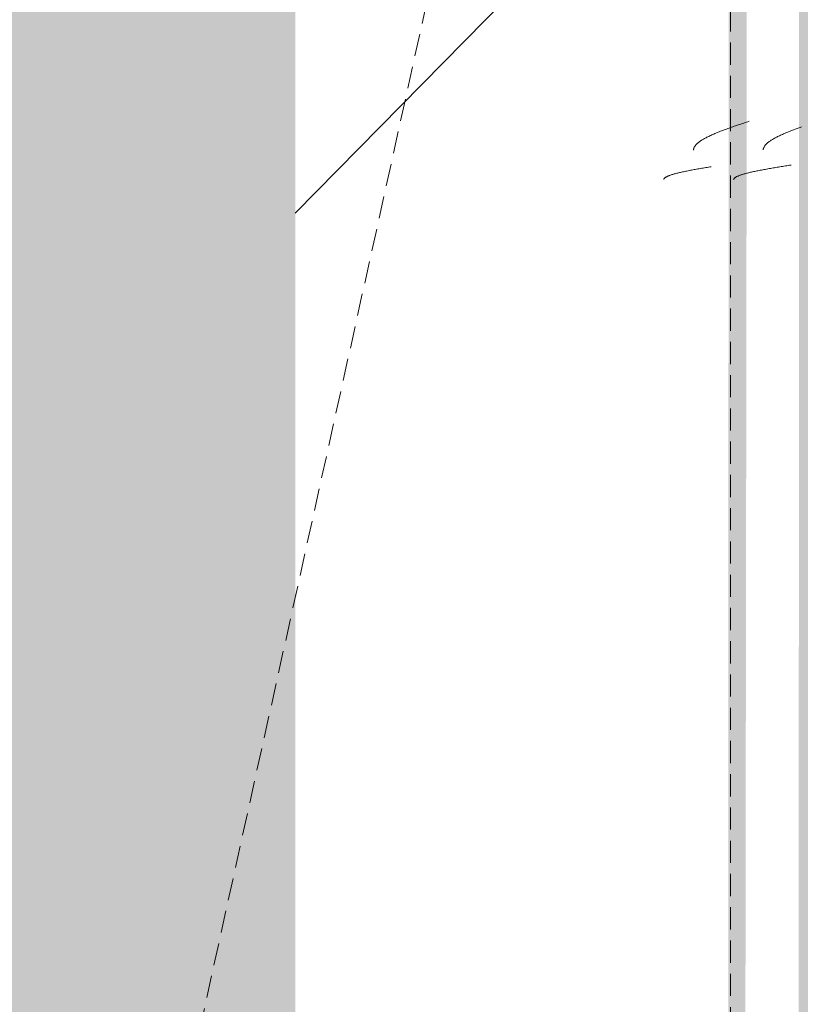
# Model space of a CAD drawing. Header units: millimetres. Extents: x 16156 to 91527, y 4646 to 113494.
# Tile 213 of 256: x 35656 to 35824, y 68547 to 68759. Entities that reach past the tile are written whole.
import ezdxf

# ---------------------------------------------------------------- set-up
doc = ezdxf.new("R2010")
doc.units = ezdxf.units.MM
doc.linetypes.add('ARC Demolished', pattern=[7.14375, 4.7625, -2.38125])
doc.layers.add('A--AR9__AlgVoorz', color=1, linetype='Continuous', lineweight=9)
doc.layers.add('A--L74__VasteSanitaireVoorz', color=1, linetype='ARC Demolished', lineweight=9)
pattern_1 = [(135, (68430.44, -35670.5), (-212.132, -212.132), [])]
pattern_2 = [(135.439, (68430.44, -34585), (-212.1307, -208.9106), [])]

# ---------------------------------------------------------------- blocks, each defined once
blk = doc.blocks.new('FP_292-AB-Begane grond - slooptekening')
at = {"layer": 'A--L74__VasteSanitaireVoorz', "color": 240, "linetype": 'Continuous'}
for p, q in [((-305.29, 153.71), (-305.39, 153.99)), ((-305.29, 153.71), (-305.39, 153.99)), ((-305.19, 153.44), (-305.29, 153.71)), ((-305.19, 153.44), (-305.29, 153.71)), ((-305.09, 153.17), (-305.19, 153.44)), ((-305.09, 153.17), (-305.19, 153.44)), ((-304.99, 152.89), (-305.09, 153.17)), ((-304.99, 152.89), (-305.09, 153.17)), ((-304.89, 152.63), (-304.99, 152.89)), ((-304.89, 152.63), (-304.99, 152.89)), ((-304.8, 152.36), (-304.89, 152.63)), ((-304.8, 152.36), (-304.89, 152.63)), ((-304.7, 152.1), (-304.8, 152.36)), ((-304.7, 152.1), (-304.8, 152.36)), ((-304.6, 151.84), (-304.7, 152.1)), ((-304.6, 151.84), (-304.7, 152.1)), ((-304.5, 151.59), (-304.6, 151.84)), ((-304.5, 151.59), (-304.6, 151.84)), ((-304.4, 151.34), (-304.5, 151.59)), ((-304.4, 151.34), (-304.5, 151.59)), ((-304.31, 151.09), (-304.4, 151.34)), ((-304.31, 151.09), (-304.4, 151.34)), ((-304.21, 150.85), (-304.31, 151.09)), ((-304.21, 150.85), (-304.31, 151.09)), ((-304.11, 150.61), (-304.21, 150.85)), ((-304.11, 150.61), (-304.21, 150.85)), ((-304.01, 150.38), (-304.11, 150.61)), ((-304.01, 150.38), (-304.11, 150.61)), ((-303.91, 150.15), (-304.01, 150.38)), ((-303.91, 150.15), (-304.01, 150.38)), ((-303.81, 149.92), (-303.91, 150.15)), ((-303.81, 149.92), (-303.91, 150.15)), ((-303.72, 149.7), (-303.81, 149.92)), ((-303.72, 149.7), (-303.81, 149.92)), ((-303.62, 149.49), (-303.72, 149.7)), ((-303.62, 149.49), (-303.72, 149.7)), ((-303.52, 149.28), (-303.62, 149.49)), ((-303.52, 149.28), (-303.62, 149.49)), ((-303.42, 149.07), (-303.52, 149.28)), ((-303.42, 149.07), (-303.52, 149.28)), ((-303.32, 148.87), (-303.42, 149.07)), ((-303.32, 148.87), (-303.42, 149.07)), ((-303.23, 148.68), (-303.32, 148.87)), ((-303.23, 148.68), (-303.32, 148.87)), ((-303.13, 148.49), (-303.23, 148.68)), ((-303.13, 148.49), (-303.23, 148.68)), ((-303.03, 148.31), (-303.13, 148.49)), ((-303.03, 148.31), (-303.13, 148.49)), ((-302.93, 148.13), (-303.03, 148.31)), ((-302.93, 148.13), (-303.03, 148.31)), ((-302.83, 147.95), (-302.93, 148.13)), ((-302.83, 147.95), (-302.93, 148.13)), ((-302.73, 147.79), (-302.83, 147.95)), ((-302.73, 147.79), (-302.83, 147.95)), ((-302.64, 147.63), (-302.73, 147.79)), ((-302.64, 147.63), (-302.73, 147.79)), ((-302.54, 147.47), (-302.64, 147.63)), ((-302.54, 147.47), (-302.64, 147.63)), ((-302.44, 147.33), (-302.54, 147.47)), ((-302.44, 147.33), (-302.54, 147.47)), ((-302.34, 147.18), (-302.44, 147.33)), ((-302.34, 147.18), (-302.44, 147.33)), ((-302.24, 147.05), (-302.34, 147.18)), ((-302.24, 147.05), (-302.34, 147.18)), ((-302.15, 146.92), (-302.24, 147.05)), ((-302.15, 146.92), (-302.24, 147.05)), ((-302.05, 146.8), (-302.15, 146.92)), ((-302.05, 146.8), (-302.15, 146.92)), ((-301.95, 146.68), (-302.05, 146.8)), ((-301.95, 146.68), (-302.05, 146.8)), ((-301.85, 146.57), (-301.95, 146.68)), ((-301.85, 146.57), (-301.95, 146.68)), ((-301.75, 146.47), (-301.85, 146.57)), ((-301.75, 146.47), (-301.85, 146.57)), ((-301.65, 146.37), (-301.75, 146.47)), ((-301.65, 146.37), (-301.75, 146.47)), ((-301.56, 146.29), (-301.65, 146.37)), ((-301.56, 146.29), (-301.65, 146.37)), ((-301.46, 146.2), (-301.56, 146.29)), ((-301.46, 146.2), (-301.56, 146.29)), ((-301.36, 146.13), (-301.46, 146.2)), ((-301.36, 146.13), (-301.46, 146.2)), ((-301.26, 146.06), (-301.36, 146.13)), ((-301.26, 146.06), (-301.36, 146.13)), ((-301.16, 146), (-301.26, 146.06)), ((-301.16, 146), (-301.26, 146.06)), ((-301.07, 145.95), (-301.16, 146)), ((-301.07, 145.95), (-301.16, 146)), ((-300.97, 145.9), (-301.07, 145.95)), ((-300.97, 145.9), (-301.07, 145.95)), ((-300.87, 145.86), (-300.97, 145.9)), ((-300.87, 145.86), (-300.97, 145.9)), ((-300.77, 145.83), (-300.87, 145.86)), ((-300.77, 145.83), (-300.87, 145.86)), ((-300.67, 145.8), (-300.77, 145.83)), ((-300.67, 145.8), (-300.77, 145.83)), ((-300.58, 145.78), (-300.67, 145.8)), ((-300.58, 145.78), (-300.67, 145.8)), ((-300.48, 145.77), (-300.58, 145.78)), ((-300.48, 145.77), (-300.58, 145.78))]:
    blk.add_line(p, q, dxfattribs=at)
blk = doc.blocks.new('FP_293-AB-Begane grond - slooptekening')
at = {"layer": 'A--L74__VasteSanitaireVoorz', "color": 240, "linetype": 'Continuous'}
for p, q in [((-297.17, 151.45), (-297.22, 151.75)), ((-297.17, 151.45), (-297.22, 151.75)), ((-297.12, 151.14), (-297.17, 151.45)), ((-297.12, 151.14), (-297.17, 151.45)), ((-297.07, 150.84), (-297.12, 151.14)), ((-297.07, 150.84), (-297.12, 151.14)), ((-297.02, 150.54), (-297.07, 150.84)), ((-297.02, 150.54), (-297.07, 150.84)), ((-296.98, 150.24), (-297.02, 150.54)), ((-296.98, 150.24), (-297.02, 150.54)), ((-296.93, 149.94), (-296.98, 150.24)), ((-296.93, 149.94), (-296.98, 150.24)), ((-296.88, 149.64), (-296.93, 149.94)), ((-296.88, 149.64), (-296.93, 149.94)), ((-296.83, 149.34), (-296.88, 149.64)), ((-296.83, 149.34), (-296.88, 149.64)), ((-296.78, 149.05), (-296.83, 149.34)), ((-296.78, 149.05), (-296.83, 149.34)), ((-296.73, 148.75), (-296.78, 149.05)), ((-296.73, 148.75), (-296.78, 149.05)), ((-296.68, 148.46), (-296.73, 148.75)), ((-296.68, 148.46), (-296.73, 148.75)), ((-296.63, 148.17), (-296.68, 148.46)), ((-296.63, 148.17), (-296.68, 148.46)), ((-296.58, 147.88), (-296.63, 148.17)), ((-296.58, 147.88), (-296.63, 148.17)), ((-296.53, 147.6), (-296.58, 147.88)), ((-296.53, 147.6), (-296.58, 147.88)), ((-296.48, 147.31), (-296.53, 147.6)), ((-296.48, 147.31), (-296.53, 147.6)), ((-296.44, 147.03), (-296.48, 147.31)), ((-296.44, 147.03), (-296.48, 147.31)), ((-296.39, 146.75), (-296.44, 147.03)), ((-296.39, 146.75), (-296.44, 147.03)), ((-296.34, 146.48), (-296.39, 146.75)), ((-296.34, 146.48), (-296.39, 146.75)), ((-296.29, 146.21), (-296.34, 146.48)), ((-296.29, 146.21), (-296.34, 146.48)), ((-296.24, 145.94), (-296.29, 146.21)), ((-296.24, 145.94), (-296.29, 146.21)), ((-296.19, 145.67), (-296.24, 145.94)), ((-296.19, 145.67), (-296.24, 145.94)), ((-296.14, 145.41), (-296.19, 145.67)), ((-296.14, 145.41), (-296.19, 145.67)), ((-296.09, 145.15), (-296.14, 145.41)), ((-296.09, 145.15), (-296.14, 145.41)), ((-296.04, 144.9), (-296.09, 145.15)), ((-296.04, 144.9), (-296.09, 145.15)), ((-295.99, 144.65), (-296.04, 144.9)), ((-295.99, 144.65), (-296.04, 144.9)), ((-295.94, 144.4), (-295.99, 144.65)), ((-295.94, 144.4), (-295.99, 144.65)), ((-295.9, 144.16), (-295.94, 144.4)), ((-295.9, 144.16), (-295.94, 144.4)), ((-295.85, 143.93), (-295.9, 144.16)), ((-295.85, 143.93), (-295.9, 144.16)), ((-295.8, 143.7), (-295.85, 143.93)), ((-295.8, 143.7), (-295.85, 143.93)), ((-295.75, 143.47), (-295.8, 143.7)), ((-295.75, 143.47), (-295.8, 143.7)), ((-295.7, 143.25), (-295.75, 143.47)), ((-295.7, 143.25), (-295.75, 143.47)), ((-295.65, 143.03), (-295.7, 143.25)), ((-295.65, 143.03), (-295.7, 143.25)), ((-295.6, 142.82), (-295.65, 143.03)), ((-295.6, 142.82), (-295.65, 143.03)), ((-295.55, 142.61), (-295.6, 142.82)), ((-295.55, 142.61), (-295.6, 142.82)), ((-295.5, 142.41), (-295.55, 142.61)), ((-295.5, 142.41), (-295.55, 142.61)), ((-295.45, 142.22), (-295.5, 142.41)), ((-295.45, 142.22), (-295.5, 142.41)), ((-295.4, 142.03), (-295.45, 142.22)), ((-295.4, 142.03), (-295.45, 142.22)), ((-295.36, 141.85), (-295.4, 142.03)), ((-295.36, 141.85), (-295.4, 142.03)), ((-295.31, 141.67), (-295.36, 141.85)), ((-295.31, 141.67), (-295.36, 141.85)), ((-295.26, 141.5), (-295.31, 141.67)), ((-295.26, 141.5), (-295.31, 141.67)), ((-295.21, 141.33), (-295.26, 141.5)), ((-295.21, 141.33), (-295.26, 141.5)), ((-295.16, 141.17), (-295.21, 141.33)), ((-295.16, 141.17), (-295.21, 141.33)), ((-295.11, 141.02), (-295.16, 141.17)), ((-295.11, 141.02), (-295.16, 141.17)), ((-295.06, 140.88), (-295.11, 141.02)), ((-295.06, 140.88), (-295.11, 141.02)), ((-295.01, 140.74), (-295.06, 140.88)), ((-295.01, 140.74), (-295.06, 140.88)), ((-294.96, 140.6), (-295.01, 140.74)), ((-294.96, 140.6), (-295.01, 140.74)), ((-294.91, 140.48), (-294.96, 140.6)), ((-294.91, 140.48), (-294.96, 140.6)), ((-294.86, 140.36), (-294.91, 140.48)), ((-294.86, 140.36), (-294.91, 140.48)), ((-294.82, 140.25), (-294.86, 140.36)), ((-294.82, 140.25), (-294.86, 140.36)), ((-294.77, 140.14), (-294.82, 140.25)), ((-294.77, 140.14), (-294.82, 140.25)), ((-294.72, 140.04), (-294.77, 140.14)), ((-294.72, 140.04), (-294.77, 140.14)), ((-294.67, 139.95), (-294.72, 140.04)), ((-294.67, 139.95), (-294.72, 140.04)), ((-294.62, 139.87), (-294.67, 139.95)), ((-294.62, 139.87), (-294.67, 139.95)), ((-294.57, 139.79), (-294.62, 139.87)), ((-294.57, 139.79), (-294.62, 139.87)), ((-294.52, 139.72), (-294.57, 139.79)), ((-294.52, 139.72), (-294.57, 139.79)), ((-294.47, 139.66), (-294.52, 139.72)), ((-294.47, 139.66), (-294.52, 139.72)), ((-294.42, 139.6), (-294.47, 139.66)), ((-294.42, 139.6), (-294.47, 139.66)), ((-294.37, 139.55), (-294.42, 139.6)), ((-294.37, 139.55), (-294.42, 139.6)), ((-294.32, 139.51), (-294.37, 139.55)), ((-294.32, 139.51), (-294.37, 139.55)), ((-294.28, 139.48), (-294.32, 139.51)), ((-294.28, 139.48), (-294.32, 139.51)), ((-294.23, 139.45), (-294.28, 139.48)), ((-294.23, 139.45), (-294.28, 139.48)), ((-294.18, 139.43), (-294.23, 139.45)), ((-294.18, 139.43), (-294.23, 139.45)), ((-294.13, 139.42), (-294.18, 139.43)), ((-294.13, 139.42), (-294.18, 139.43))]:
    blk.add_line(p, q, dxfattribs=at)
blk = doc.blocks.new('FP_294-AB-Begane grond - slooptekening')
at = {"layer": 'A--L74__VasteSanitaireVoorz', "color": 240, "linetype": 'Continuous'}
for p, q in [((-306.52, 142.46), (-306.62, 142.75)), ((-306.52, 142.46), (-306.62, 142.75)), ((-306.42, 142.16), (-306.52, 142.46)), ((-306.42, 142.16), (-306.52, 142.46)), ((-306.33, 141.87), (-306.42, 142.16)), ((-306.33, 141.87), (-306.42, 142.16)), ((-306.23, 141.58), (-306.33, 141.87)), ((-306.23, 141.58), (-306.33, 141.87)), ((-306.13, 141.28), (-306.23, 141.58)), ((-306.13, 141.28), (-306.23, 141.58)), ((-306.03, 140.99), (-306.13, 141.28)), ((-306.03, 140.99), (-306.13, 141.28)), ((-305.93, 140.7), (-306.03, 140.99)), ((-305.93, 140.7), (-306.03, 140.99)), ((-305.84, 140.41), (-305.93, 140.7)), ((-305.84, 140.41), (-305.93, 140.7)), ((-305.74, 140.13), (-305.84, 140.41)), ((-305.74, 140.13), (-305.84, 140.41)), ((-305.64, 139.84), (-305.74, 140.13)), ((-305.64, 139.84), (-305.74, 140.13)), ((-305.54, 139.55), (-305.64, 139.84)), ((-305.54, 139.55), (-305.64, 139.84)), ((-305.44, 139.27), (-305.54, 139.55)), ((-305.44, 139.27), (-305.54, 139.55)), ((-305.34, 138.99), (-305.44, 139.27)), ((-305.34, 138.99), (-305.44, 139.27)), ((-305.25, 138.71), (-305.34, 138.99)), ((-305.25, 138.71), (-305.34, 138.99)), ((-305.15, 138.44), (-305.25, 138.71)), ((-305.15, 138.44), (-305.25, 138.71)), ((-305.05, 138.17), (-305.15, 138.44)), ((-305.05, 138.17), (-305.15, 138.44)), ((-304.95, 137.89), (-305.05, 138.17)), ((-304.95, 137.89), (-305.05, 138.17)), ((-304.85, 137.63), (-304.95, 137.89)), ((-304.85, 137.63), (-304.95, 137.89)), ((-304.76, 137.36), (-304.85, 137.63)), ((-304.76, 137.36), (-304.85, 137.63)), ((-304.66, 137.1), (-304.76, 137.36)), ((-304.66, 137.1), (-304.76, 137.36)), ((-304.56, 136.84), (-304.66, 137.1)), ((-304.56, 136.84), (-304.66, 137.1)), ((-304.46, 136.59), (-304.56, 136.84)), ((-304.46, 136.59), (-304.56, 136.84)), ((-304.36, 136.34), (-304.46, 136.59)), ((-304.36, 136.34), (-304.46, 136.59)), ((-304.26, 136.09), (-304.36, 136.34)), ((-304.26, 136.09), (-304.36, 136.34)), ((-304.17, 135.85), (-304.26, 136.09)), ((-304.17, 135.85), (-304.26, 136.09)), ((-304.07, 135.61), (-304.17, 135.85)), ((-304.07, 135.61), (-304.17, 135.85)), ((-303.97, 135.38), (-304.07, 135.61)), ((-303.97, 135.38), (-304.07, 135.61)), ((-303.87, 135.15), (-303.97, 135.38)), ((-303.87, 135.15), (-303.97, 135.38)), ((-303.77, 134.92), (-303.87, 135.15)), ((-303.77, 134.92), (-303.87, 135.15)), ((-303.68, 134.7), (-303.77, 134.92)), ((-303.68, 134.7), (-303.77, 134.92)), ((-303.58, 134.49), (-303.68, 134.7)), ((-303.58, 134.49), (-303.68, 134.7)), ((-303.48, 134.28), (-303.58, 134.49)), ((-303.48, 134.28), (-303.58, 134.49)), ((-303.38, 134.07), (-303.48, 134.28)), ((-303.38, 134.07), (-303.48, 134.28)), ((-303.28, 133.87), (-303.38, 134.07)), ((-303.28, 133.87), (-303.38, 134.07)), ((-303.18, 133.68), (-303.28, 133.87)), ((-303.18, 133.68), (-303.28, 133.87)), ((-303.09, 133.49), (-303.18, 133.68)), ((-303.09, 133.49), (-303.18, 133.68)), ((-302.99, 133.31), (-303.09, 133.49)), ((-302.99, 133.31), (-303.09, 133.49)), ((-302.89, 133.13), (-302.99, 133.31)), ((-302.89, 133.13), (-302.99, 133.31)), ((-302.79, 132.95), (-302.89, 133.13)), ((-302.79, 132.95), (-302.89, 133.13)), ((-302.69, 132.79), (-302.79, 132.95)), ((-302.69, 132.79), (-302.79, 132.95)), ((-302.6, 132.63), (-302.69, 132.79)), ((-302.6, 132.63), (-302.69, 132.79)), ((-302.5, 132.47), (-302.6, 132.63)), ((-302.5, 132.47), (-302.6, 132.63)), ((-302.4, 132.33), (-302.5, 132.47)), ((-302.4, 132.33), (-302.5, 132.47)), ((-302.3, 132.18), (-302.4, 132.33)), ((-302.3, 132.18), (-302.4, 132.33)), ((-302.2, 132.05), (-302.3, 132.18)), ((-302.2, 132.05), (-302.3, 132.18)), ((-302.1, 131.92), (-302.2, 132.05)), ((-302.1, 131.92), (-302.2, 132.05)), ((-302.01, 131.8), (-302.1, 131.92)), ((-302.01, 131.8), (-302.1, 131.92)), ((-301.91, 131.68), (-302.01, 131.8)), ((-301.91, 131.68), (-302.01, 131.8)), ((-301.81, 131.57), (-301.91, 131.68)), ((-301.81, 131.57), (-301.91, 131.68)), ((-301.71, 131.47), (-301.81, 131.57)), ((-301.71, 131.47), (-301.81, 131.57)), ((-301.61, 131.37), (-301.71, 131.47)), ((-301.61, 131.37), (-301.71, 131.47)), ((-301.52, 131.29), (-301.61, 131.37)), ((-301.52, 131.29), (-301.61, 131.37)), ((-301.42, 131.2), (-301.52, 131.29)), ((-301.42, 131.2), (-301.52, 131.29)), ((-301.32, 131.13), (-301.42, 131.2)), ((-301.32, 131.13), (-301.42, 131.2)), ((-301.22, 131.06), (-301.32, 131.13)), ((-301.22, 131.06), (-301.32, 131.13)), ((-301.12, 131), (-301.22, 131.06)), ((-301.12, 131), (-301.22, 131.06)), ((-301.02, 130.95), (-301.12, 131)), ((-301.02, 130.95), (-301.12, 131)), ((-300.93, 130.9), (-301.02, 130.95)), ((-300.93, 130.9), (-301.02, 130.95)), ((-300.83, 130.86), (-300.93, 130.9)), ((-300.83, 130.86), (-300.93, 130.9)), ((-300.73, 130.83), (-300.83, 130.86)), ((-300.73, 130.83), (-300.83, 130.86)), ((-300.63, 130.8), (-300.73, 130.83)), ((-300.63, 130.8), (-300.73, 130.83)), ((-300.53, 130.78), (-300.63, 130.8)), ((-300.53, 130.78), (-300.63, 130.8)), ((-300.44, 130.77), (-300.53, 130.78)), ((-300.44, 130.77), (-300.53, 130.78))]:
    blk.add_line(p, q, dxfattribs=at)
at = {"layer": 'A--L74__VasteSanitaireVoorz'}
blk.add_line((-695, 138.75), (715, 138.75), dxfattribs=at)
blk = doc.blocks.new('FP_295-AB-Begane grond - slooptekening')
at = {"layer": 'A--L74__VasteSanitaireVoorz', "color": 240, "linetype": 'Continuous'}
for p, q in [((-296.82, 134.31), (-296.86, 134.61)), ((-296.82, 134.31), (-296.86, 134.61)), ((-296.77, 134.02), (-296.82, 134.31)), ((-296.77, 134.02), (-296.82, 134.31)), ((-296.72, 133.72), (-296.77, 134.02)), ((-296.72, 133.72), (-296.77, 134.02)), ((-296.67, 133.43), (-296.72, 133.72)), ((-296.67, 133.43), (-296.72, 133.72)), ((-296.62, 133.14), (-296.67, 133.43)), ((-296.62, 133.14), (-296.67, 133.43)), ((-296.57, 132.85), (-296.62, 133.14)), ((-296.57, 132.85), (-296.62, 133.14)), ((-296.52, 132.57), (-296.57, 132.85)), ((-296.52, 132.57), (-296.57, 132.85)), ((-296.47, 132.29), (-296.52, 132.57)), ((-296.47, 132.29), (-296.52, 132.57)), ((-296.42, 132.01), (-296.47, 132.29)), ((-296.42, 132.01), (-296.47, 132.29)), ((-296.37, 131.73), (-296.42, 132.01)), ((-296.37, 131.73), (-296.42, 132.01)), ((-296.33, 131.45), (-296.37, 131.73)), ((-296.33, 131.45), (-296.37, 131.73)), ((-296.28, 131.18), (-296.33, 131.45)), ((-296.28, 131.18), (-296.33, 131.45)), ((-296.23, 130.91), (-296.28, 131.18)), ((-296.23, 130.91), (-296.28, 131.18)), ((-296.18, 130.65), (-296.23, 130.91)), ((-296.18, 130.65), (-296.23, 130.91)), ((-296.13, 130.39), (-296.18, 130.65)), ((-296.13, 130.39), (-296.18, 130.65)), ((-296.08, 130.13), (-296.13, 130.39)), ((-296.08, 130.13), (-296.13, 130.39)), ((-296.03, 129.88), (-296.08, 130.13)), ((-296.03, 129.88), (-296.08, 130.13)), ((-295.98, 129.63), (-296.03, 129.88)), ((-295.98, 129.63), (-296.03, 129.88)), ((-295.93, 129.39), (-295.98, 129.63)), ((-295.93, 129.39), (-295.98, 129.63)), ((-295.88, 129.15), (-295.93, 129.39)), ((-295.88, 129.15), (-295.93, 129.39)), ((-295.84, 128.91), (-295.88, 129.15)), ((-295.84, 128.91), (-295.88, 129.15)), ((-295.79, 128.68), (-295.84, 128.91)), ((-295.79, 128.68), (-295.84, 128.91)), ((-295.74, 128.45), (-295.79, 128.68)), ((-295.74, 128.45), (-295.79, 128.68)), ((-295.69, 128.23), (-295.74, 128.45)), ((-295.69, 128.23), (-295.74, 128.45)), ((-295.64, 128.02), (-295.69, 128.23)), ((-295.64, 128.02), (-295.69, 128.23)), ((-295.59, 127.81), (-295.64, 128.02)), ((-295.59, 127.81), (-295.64, 128.02)), ((-295.54, 127.6), (-295.59, 127.81)), ((-295.54, 127.6), (-295.59, 127.81)), ((-295.49, 127.4), (-295.54, 127.6)), ((-295.49, 127.4), (-295.54, 127.6)), ((-295.44, 127.21), (-295.49, 127.4)), ((-295.44, 127.21), (-295.49, 127.4)), ((-295.39, 127.02), (-295.44, 127.21)), ((-295.39, 127.02), (-295.44, 127.21)), ((-295.35, 126.84), (-295.39, 127.02)), ((-295.35, 126.84), (-295.39, 127.02)), ((-295.3, 126.66), (-295.35, 126.84)), ((-295.3, 126.66), (-295.35, 126.84)), ((-295.25, 126.49), (-295.3, 126.66)), ((-295.25, 126.49), (-295.3, 126.66)), ((-295.2, 126.33), (-295.25, 126.49)), ((-295.2, 126.33), (-295.25, 126.49)), ((-295.15, 126.17), (-295.2, 126.33)), ((-295.15, 126.17), (-295.2, 126.33)), ((-295.1, 126.02), (-295.15, 126.17)), ((-295.1, 126.02), (-295.15, 126.17)), ((-295.05, 125.87), (-295.1, 126.02)), ((-295.05, 125.87), (-295.1, 126.02)), ((-295, 125.73), (-295.05, 125.87)), ((-295, 125.73), (-295.05, 125.87)), ((-294.95, 125.6), (-295, 125.73)), ((-294.95, 125.6), (-295, 125.73)), ((-294.9, 125.47), (-294.95, 125.6)), ((-294.9, 125.47), (-294.95, 125.6)), ((-294.86, 125.35), (-294.9, 125.47)), ((-294.86, 125.35), (-294.9, 125.47)), ((-294.81, 125.24), (-294.86, 125.35)), ((-294.81, 125.24), (-294.86, 125.35)), ((-294.76, 125.14), (-294.81, 125.24)), ((-294.76, 125.14), (-294.81, 125.24)), ((-294.71, 125.04), (-294.76, 125.14)), ((-294.71, 125.04), (-294.76, 125.14)), ((-294.66, 124.95), (-294.71, 125.04)), ((-294.66, 124.95), (-294.71, 125.04)), ((-294.61, 124.86), (-294.66, 124.95)), ((-294.61, 124.86), (-294.66, 124.95)), ((-294.56, 124.79), (-294.61, 124.86)), ((-294.56, 124.79), (-294.61, 124.86)), ((-294.51, 124.72), (-294.56, 124.79)), ((-294.51, 124.72), (-294.56, 124.79)), ((-294.46, 124.66), (-294.51, 124.72)), ((-294.46, 124.66), (-294.51, 124.72)), ((-294.41, 124.6), (-294.46, 124.66)), ((-294.41, 124.6), (-294.46, 124.66)), ((-294.37, 124.55), (-294.41, 124.6)), ((-294.37, 124.55), (-294.41, 124.6)), ((-294.32, 124.51), (-294.37, 124.55)), ((-294.32, 124.51), (-294.37, 124.55)), ((-294.27, 124.48), (-294.32, 124.51)), ((-294.27, 124.48), (-294.32, 124.51)), ((-294.22, 124.45), (-294.27, 124.48)), ((-294.22, 124.45), (-294.27, 124.48)), ((-294.17, 124.43), (-294.22, 124.45)), ((-294.17, 124.43), (-294.22, 124.45)), ((-294.12, 124.42), (-294.17, 124.43)), ((-294.12, 124.42), (-294.17, 124.43))]:
    blk.add_line(p, q, dxfattribs=at)
blk = doc.blocks.new('52_PF_FB_Gutter_rectangle - End Outlet - 1430mm_W_ x 300mm_L_ x 60mm_H_ x 160mm_Dia_ 2-V290-AB-Begane grond - slooptekening')
at = {"layer": 'A--L74__VasteSanitaireVoorz', "linetype": 'Continuous'}
h = blk.add_hatch(dxfattribs=at)
h.set_pattern_fill('FP_80', color=256, style=0, pattern_type=2)
h.set_pattern_definition(pattern_1)
h.paths.add_polyline_path([(715, 151.75), (-695, 151.75), (-695, 142.75), (715, 142.75)])
h = blk.add_hatch(dxfattribs=at)
h.set_pattern_fill('FP_80', color=256, style=0, pattern_type=2)
h.set_pattern_definition(pattern_1)
h.paths.add_polyline_path([(715, 151.75), (-695, 151.75), (-695, 142.75), (715, 142.75)])
h = blk.add_hatch(dxfattribs=at)
h.set_pattern_fill('FP_81', color=256, style=0, pattern_type=2)
h.set_pattern_definition(pattern_2)
h.paths.add_polyline_path([(715, 137.1), (-695, 137.1), (-695, 45.2), (715, 45.2), (715, 99.08)])
h = blk.add_hatch(dxfattribs=at)
h.set_pattern_fill('FP_81', color=256, style=0, pattern_type=2)
h.set_pattern_definition(pattern_2)
h.paths.add_polyline_path([(715, 137.1), (-695, 137.1), (-695, 45.2), (715, 45.2), (715, 99.08)])
at = {"layer": 'A--L74__VasteSanitaireVoorz'}
blk.add_line((-695, 153.75), (0, 0), dxfattribs=at)
for name in ['FP_292-AB-Begane grond - slooptekening', 'FP_294-AB-Begane grond - slooptekening']:
    blk.add_blockref(name, (0, 0), dxfattribs=at)
at = {"layer": 'A--L74__VasteSanitaireVoorz', "linetype": 'Continuous'}
for name in ['FP_293-AB-Begane grond - slooptekening', 'FP_295-AB-Begane grond - slooptekening']:
    blk.add_blockref(name, (0, 0), dxfattribs=at)

msp = doc.modelspace()

# ---------------------------------------------------------------- hatches: boundary and pattern name
at = {"layer": 'A--AR9__AlgVoorz'}
h = msp.add_hatch(color=7, dxfattribs=at)
h.paths.add_polyline_path([(34992.21, 66090.94), (35035.69, 66090.94), (35035.69, 66103.44), (44949.11, 66103.44), (44949.11, 69721.44), (44914.25, 69721.44), (44914.25, 68707.44), (43114.25, 68707.44), (43114.25, 69721.44), (41917.26, 69725.44), (41917.26, 70221.44), (43114.25, 70224.13), (43114.25, 72321.44), (41917.26, 72325.44), (41917.26, 72821.44), (43114.25, 72829.12), (43114.25, 73543.44), (44914.25, 73543.44), (44914.25, 72821.44), (44949.11, 72821.44), (44946.01, 73925.94), (39384.05, 73925.94), (39384.05, 73938.44), (33209.25, 73938.44), (33209.25, 72383.44), (32470.07, 72383.44), (32470.07, 70583.44), (33209.25, 70583.44), (33209.25, 66383.44), (32470.07, 66383.44), (32470.07, 66090.94), (34835.58, 66090.94)])
h.paths.add_polyline_path([(37637.57, 66285.44), (35496.75, 66289.44), (35500.75, 66304.27), (35844.25, 66305.44), (35840.25, 69126.62), (35496.75, 69129.44), (35496.77, 69144.27), (38106.75, 69141.01), (38102.75, 69126.62), (37759.25, 69125.44), (37763.25, 66304.27), (38106.75, 66297.88), (38106.75, 66286.62), (37759.25, 66285.44)])
h.paths.add_polyline_path([(35828.25, 66305.44), (35824.38, 66305.44), (35828.25, 69125.44), (35844.11, 69125.44), (35840.25, 66305.44)])
h.paths.add_polyline_path([(38104.75, 66305.44), (38086.88, 66305.44), (38090.75, 69125.44), (38106.61, 69125.44), (38105.58, 66305.44)])
h.paths.add_polyline_path([(35497.28, 66305.44), (35496.88, 66305.44), (35500.75, 69125.44), (35516.61, 69125.44), (35512.75, 66305.44), (35497.92, 66305.44)])
h.paths.add_polyline_path([(38070.1, 66305.44), (37978.2, 66305.44), (37978.2, 69125.44), (38071.54, 69125.44), (38070.54, 66305.44)])
h.paths.add_polyline_path([(37759.78, 66305.44), (37759.38, 66305.44), (37763.25, 69125.44), (37779.11, 69125.44), (37775.25, 66305.44), (37760.42, 66305.44)])
h.paths.add_polyline_path([(38084.75, 66305.44), (38071.88, 66305.44), (38075.75, 69125.44), (38086.68, 69125.44), (38085.27, 66305.44)])
h.paths.add_polyline_path([(35517.02, 66305.44), (35516.82, 66305.44), (35518.75, 69125.44), (35531.61, 69125.44), (35527.75, 66305.44), (35517.33, 66305.44)])
h.paths.add_polyline_path([(35769.58, 66305.44), (35715.7, 66305.44), (35715.7, 69125.44), (35809.04, 69125.44), (35807.6, 66305.44)])
h.paths.add_polyline_path([(35822.25, 66305.44), (35809.38, 66305.44), (35813.25, 69125.44), (35824.18, 69125.44), (35822.77, 66305.44)])
h.paths.add_polyline_path([(37779.52, 66305.44), (37779.32, 66305.44), (37781.25, 69125.44), (37794.11, 69125.44), (37790.25, 66305.44), (37779.83, 66305.44)])
h.paths.add_polyline_path([(37871.06, 66305.44), (37794.46, 66305.44), (37795.9, 69125.44), (37887.79, 69125.44), (37887.79, 66305.44)])
h.paths.add_polyline_path([(35536.08, 66305.44), (35531.96, 66305.44), (35536.08, 69125.44), (35625.29, 69125.44), (35625.29, 66305.44)])
h.paths.add_polyline_path([(42495.26, 69741.44), (42497.26, 69741.44), (42495.26, 69743.44)])
h.paths.add_polyline_path([(42708.75, 69741.44), (43079.79, 69741.44), (43079.79, 70201.44), (42554.72, 70201.44), (42554.72, 69741.44)])
h.paths.add_polyline_path([(43095.26, 69741.44), (43097.26, 69741.44), (43095.26, 69743.44)])
h.paths.add_polyline_path([(42307.54, 69741.44), (42479.79, 69741.44), (42479.79, 70201.44), (41954.72, 70201.44), (41954.72, 69741.44), (42074.04, 69741.44)])
h.paths.add_polyline_path([(41937.26, 69741.44), (41939.26, 69743.44), (41937.26, 69993.95)])
h.paths.add_polyline_path([(44914.25, 70221.44), (44949.11, 70221.44), (44949.11, 72321.44), (44914.25, 72321.44), (44914.25, 70278.26)])
h.paths.add_polyline_path([(37759.25, 70683.44), (35496.75, 70687.44), (35500.75, 70702.27), (35844.25, 70703.44), (35840.25, 73524.62), (35496.75, 73527.44), (35500.75, 73542.27), (38106.75, 73539.44), (38102.75, 73524.62), (37759.25, 73523.44), (37763.25, 70702.27), (38106.75, 70699.44), (38102.75, 70684.62), (37759.26, 70684.62)])
h.paths.add_polyline_path([(35527.75, 70703.44), (35516.82, 70703.44), (35518.75, 73523.44), (35531.61, 73523.44), (35528.78, 70703.44)])
h.paths.add_polyline_path([(35512.75, 70703.44), (35496.88, 70703.44), (35500.75, 73523.44), (35516.61, 73523.44), (35513.78, 70703.44)])
h.paths.add_polyline_path([(35533.4, 70703.44), (35531.96, 70703.44), (35536.08, 73523.44), (35625.29, 73523.44), (35625.29, 70703.44), (35536.08, 70703.44)])
h.paths.add_polyline_path([(35715.7, 70703.44), (35715.7, 73523.44), (35809.04, 73523.44), (35807.6, 70703.44), (35769.58, 70703.44)])
h.paths.add_polyline_path([(37759.46, 70703.44), (37759.38, 70703.44), (37763.25, 73523.44), (37779.11, 73523.44), (37775.25, 70703.44), (37759.78, 70703.44)])
h.paths.add_polyline_path([(37781.25, 70703.44), (37779.32, 70703.44), (37781.25, 73523.44), (37794.11, 73523.44), (37790.25, 70703.44)])
h.paths.add_polyline_path([(37794.46, 70703.44), (37795.9, 73523.44), (37887.79, 73523.44), (37887.79, 70703.44), (37794.72, 70703.44)])
h.paths.add_polyline_path([(35809.78, 70703.44), (35809.38, 70703.44), (35813.25, 73523.44), (35824.18, 73523.44), (35822.25, 70703.44), (35810.42, 70703.44)])
h.paths.add_polyline_path([(38087.92, 70703.44), (38086.88, 70703.44), (38090.75, 73523.44), (38106.61, 73523.44), (38102.75, 70703.44), (38088.75, 70703.44)])
h.paths.add_polyline_path([(35824.78, 70703.44), (35824.38, 70707), (35828.25, 73523.44), (35844.11, 73523.44), (35840.25, 70703.44), (35825.42, 70703.44)])
h.paths.add_polyline_path([(38086.68, 70703.44), (38071.88, 70703.44), (38075.75, 73523.44), (38086.68, 73523.44), (38086.68, 70846.89)])
h.paths.add_polyline_path([(37978.2, 70703.44), (37978.2, 73523.44), (38071.54, 73523.44), (38070.1, 70703.44)])
h.paths.add_polyline_path([(41209.25, 71043.44), (40509.25, 71043.44), (40509.25, 73543.44), (41209.25, 73543.44), (41209.25, 71415.52)])
h.paths.add_polyline_path([(42774.53, 72341.44), (43079.79, 72341.44), (43079.79, 72801.44), (42554.72, 72801.44), (42554.72, 72341.44), (42734.16, 72341.44)])
h.paths.add_polyline_path([(42074.04, 72341.44), (42479.79, 72341.44), (42479.79, 72801.44), (41954.72, 72801.44), (41954.72, 72341.44)])
h.paths.add_polyline_path([(42537.26, 72341.44), (42539.26, 72343.44), (42537.26, 72552.77)])
h.paths.add_polyline_path([(43095.26, 72341.44), (43097.26, 72341.44), (43095.26, 72343.44)])
h.paths.add_polyline_path([(42495.26, 72341.44), (42497.26, 72341.44), (42495.26, 72343.44)])

# ---------------------------------------------------------------- block references
at = {"layer": 'A--L74__VasteSanitaireVoorz', "rotation": 269.9999999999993}
msp.add_blockref('52_PF_FB_Gutter_rectangle - End Outlet - 1430mm_W_ x 300mm_L_ x 60mm_H_ x 160mm_Dia_ 2-V290-AB-Begane grond - slooptekening', (35670.5, 68430.44), dxfattribs=at)

doc.saveas('drawing.dxf')
